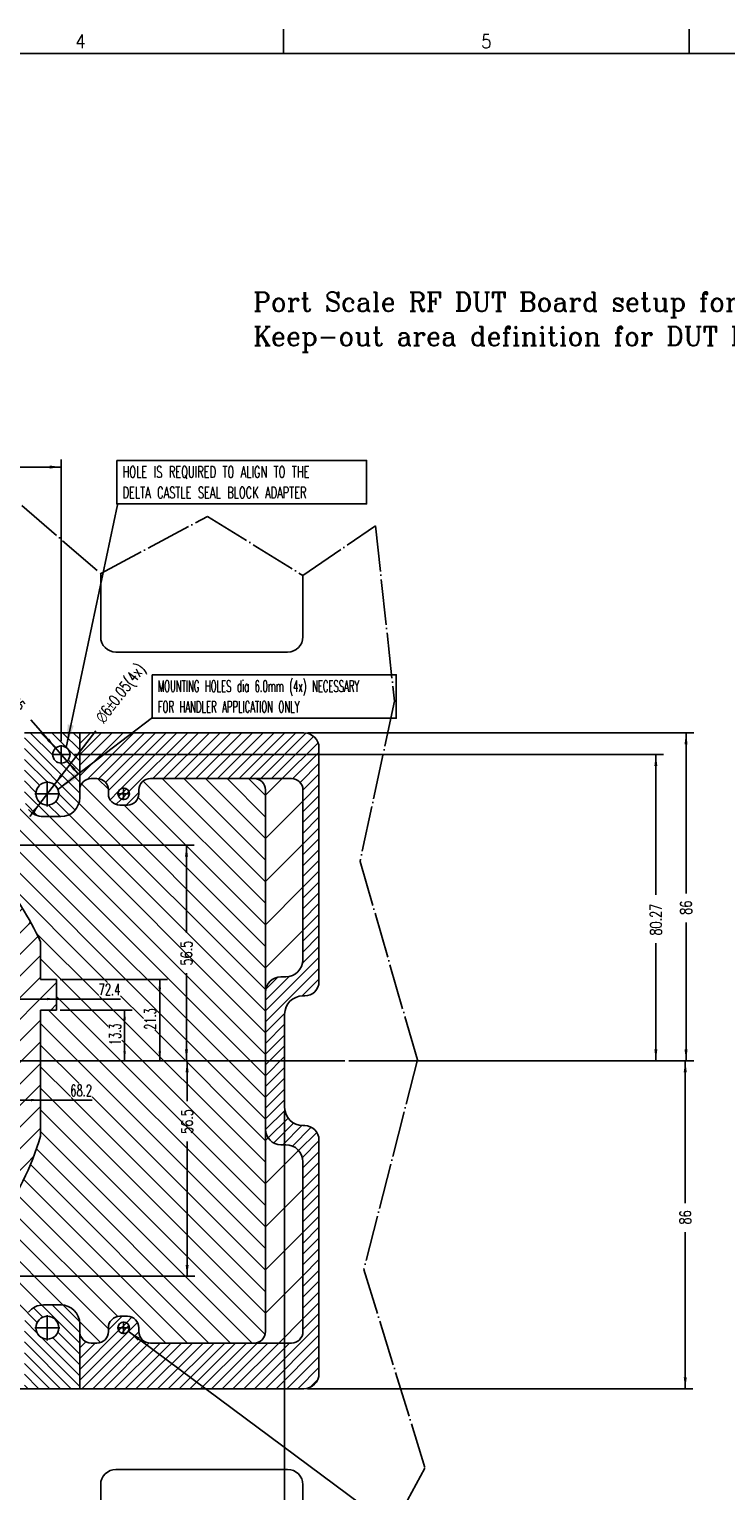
# Model space of a CAD drawing. Header units: inches. Extents: x 0 to 841, y 0 to 594.
# Tile 10 of 13: x 354 to 536, y 211 to 594. Entities that reach past the tile are written whole.
import ezdxf

# ---------------------------------------------------------------- set-up
doc = ezdxf.new("R2010")
doc.units = ezdxf.units.IN
doc.linetypes.add('DOT_CENTER', pattern=[14, 12, -1, 0, -1])
doc.linetypes.add('PHANTOM', pattern=[13, 10, -1, 0, -1, 0, -1])
doc.layers.add('1', color=7, linetype='Continuous')
doc.styles.add('CONVERTER_11', font='complex.shx', dxfattribs={"width": 0.973})
doc.styles.add('CONVERTER_12', font='txt.shx', dxfattribs={"width": 0.63})
doc.styles.add('CONVERTER_13', font='txt.shx', dxfattribs={"width": 0.54})
doc.styles.add('CONVERTER_15', font='txt.shx', dxfattribs={"width": 0.9})
doc.styles.add('CONVERTER_16', font='txt.shx', dxfattribs={"width": 0.72})
doc.dimstyles.new('ME10_DIM_12', dxfattribs={"dimtxt": 3, "dimasz": 2.5, "dimexe": 2, "dimexo": 1, "dimgap": 1, "dimtad": 1, "dimdsep": 46, "dimtxsty": 'CONVERTER_12', "dimsah": 1, "dimcen": 0.09, "dimclrd": 3, "dimclre": 3, "dimclrt": 3, "dimadec": 0, "dimazin": 0, "dimtfac": 1, "dimtdec": 4, "dimtix": 1, "dimtmove": 0, "dimatfit": 3, "dimfxl": 1, "dimtolj": 1, "dimtzin": 0, "dimarcsym": 0})
doc.dimstyles.new('ME10_DIM_13', dxfattribs={"dimtxt": 3, "dimasz": 2.5, "dimexe": 2, "dimexo": 1, "dimgap": 1, "dimtad": 1, "dimdsep": 46, "dimtxsty": 'CONVERTER_12', "dimsah": 1, "dimcen": 0.09, "dimclrd": 3, "dimclre": 3, "dimclrt": 3, "dimadec": 0, "dimazin": 0, "dimtfac": 1, "dimtdec": 4, "dimtix": 1, "dimtmove": 0, "dimatfit": 3, "dimfxl": 1, "dimtolj": 1, "dimtzin": 0, "dimarcsym": 0})
doc.dimstyles.new('ME10_DIM_26', dxfattribs={"dimtxt": 3, "dimasz": 2.5, "dimexe": 2, "dimexo": 1, "dimgap": 1, "dimtad": 1, "dimdsep": 46, "dimtxsty": 'CONVERTER_12', "dimsah": 1, "dimcen": 0.09, "dimclrd": 3, "dimclre": 3, "dimclrt": 3, "dimadec": 0, "dimazin": 0, "dimtfac": 1, "dimtdec": 4, "dimtix": 1, "dimtmove": 0, "dimatfit": 3, "dimfxl": 1, "dimtolj": 1, "dimtzin": 0, "dimarcsym": 0})
doc.dimstyles.new('ME10_DIM_27', dxfattribs={"dimtxt": 3, "dimasz": 2.5, "dimexe": 2, "dimexo": 1, "dimgap": 1, "dimtad": 1, "dimdsep": 46, "dimtxsty": 'CONVERTER_12', "dimsah": 1, "dimcen": 0.09, "dimclrd": 3, "dimclre": 3, "dimclrt": 3, "dimadec": 0, "dimazin": 0, "dimtfac": 1, "dimtdec": 4, "dimtix": 1, "dimtmove": 0, "dimatfit": 3, "dimfxl": 1, "dimtolj": 1, "dimtzin": 0, "dimarcsym": 0})
doc.dimstyles.new('ME10_DIM_32', dxfattribs={"dimtxt": 3, "dimasz": 3, "dimexe": 2, "dimexo": 0, "dimgap": 2, "dimtad": 0, "dimdsep": 46, "dimtxsty": 'CONVERTER_16', "dimsah": 1, "dimcen": 0.09, "dimclrd": 3, "dimclre": 3, "dimclrt": 3, "dimadec": 0, "dimazin": 0, "dimtfac": 1, "dimtdec": 4, "dimtix": 1, "dimtmove": 0, "dimatfit": 3, "dimfxl": 1, "dimtolj": 1, "dimtzin": 0, "dimarcsym": 0})
doc.dimstyles.new('ME10_DIM_33', dxfattribs={"dimtxt": 3, "dimasz": 3, "dimexe": 2, "dimexo": 0, "dimgap": 2, "dimtad": 0, "dimdsep": 46, "dimtxsty": 'CONVERTER_16', "dimsah": 1, "dimcen": 0.09, "dimclrd": 3, "dimclre": 3, "dimclrt": 3, "dimadec": 0, "dimazin": 0, "dimtfac": 1, "dimtdec": 4, "dimtix": 1, "dimtmove": 0, "dimatfit": 3, "dimfxl": 1, "dimtolj": 1, "dimtzin": 0, "dimarcsym": 0})
doc.dimstyles.new('ME10_DIM_54', dxfattribs={"dimtxt": 3, "dimasz": 3, "dimexe": 2, "dimexo": 1, "dimgap": 2, "dimtad": 0, "dimdsep": 46, "dimtxsty": 'CONVERTER_16', "dimsah": 1, "dimcen": 0.09, "dimclrd": 3, "dimclre": 3, "dimclrt": 3, "dimadec": 0, "dimazin": 0, "dimtfac": 1, "dimtdec": 4, "dimtix": 1, "dimtmove": 0, "dimatfit": 3, "dimfxl": 1, "dimtolj": 1, "dimtzin": 0, "dimarcsym": 0})
doc.dimstyles.new('ME10_DIM_71', dxfattribs={"dimtxt": 3, "dimasz": 3, "dimexe": 2, "dimexo": 1, "dimgap": 2, "dimtad": 0, "dimdsep": 46, "dimtxsty": 'CONVERTER_16', "dimsah": 1, "dimcen": 0.09, "dimclrd": 3, "dimclre": 3, "dimclrt": 3, "dimadec": 0, "dimazin": 0, "dimtfac": 1, "dimtdec": 4, "dimtix": 1, "dimtmove": 0, "dimatfit": 3, "dimfxl": 1, "dimtolj": 1, "dimtzin": 0, "dimarcsym": 0})
doc.dimstyles.new('ME10_DIM_73', dxfattribs={"dimtxt": 3, "dimasz": 3, "dimexe": 2, "dimexo": 1, "dimgap": 2, "dimtad": 0, "dimdsep": 46, "dimtxsty": 'CONVERTER_16', "dimsah": 1, "dimcen": 0.09, "dimclrd": 3, "dimclre": 3, "dimclrt": 3, "dimadec": 0, "dimazin": 0, "dimtfac": 1, "dimtdec": 4, "dimtix": 1, "dimtmove": 0, "dimatfit": 3, "dimfxl": 1, "dimtolj": 1, "dimtzin": 0, "dimarcsym": 0})
doc.dimstyles.new('ME10_DIM_74', dxfattribs={"dimtxt": 3, "dimasz": 3, "dimexe": 2, "dimexo": 1, "dimgap": 2, "dimtad": 0, "dimdsep": 46, "dimtxsty": 'CONVERTER_16', "dimsah": 1, "dimcen": 0.09, "dimclrd": 3, "dimclre": 3, "dimclrt": 3, "dimadec": 0, "dimazin": 0, "dimtfac": 1, "dimtdec": 4, "dimtix": 1, "dimtmove": 0, "dimatfit": 3, "dimfxl": 1, "dimtolj": 1, "dimtzin": 0, "dimarcsym": 0})
doc.dimstyles.new('ME10_DIM_75', dxfattribs={"dimtxt": 3, "dimasz": 3, "dimexe": 2, "dimexo": 1, "dimgap": 2, "dimtad": 0, "dimdsep": 46, "dimtxsty": 'CONVERTER_16', "dimsah": 1, "dimcen": 0.09, "dimclrd": 3, "dimclre": 3, "dimclrt": 3, "dimadec": 0, "dimazin": 0, "dimtfac": 1, "dimtdec": 4, "dimtix": 1, "dimtmove": 0, "dimatfit": 3, "dimfxl": 1, "dimtolj": 1, "dimtzin": 0, "dimarcsym": 0})
doc.dimstyles.get("Standard").update_dxf_attribs({"dimtxt": 0.18, "dimasz": 0.18, "dimexe": 0.18, "dimexo": 0.0625, "dimgap": 0.09, "dimtad": 0, "dimtih": 1, "dimtoh": 1, "dimdec": 4, "dimzin": 0, "dimdsep": 46, "dimtxsty": 'Standard', "dimcen": 0.09, "dimadec": 0, "dimazin": 0, "dimtfac": 1, "dimtdec": 4, "dimtofl": 0, "dimtmove": 0, "dimatfit": 3, "dimfxl": 1, "dimtolj": 1, "dimtzin": 0, "dimarcsym": 0})
pattern_1 = [(-45, (0, 0), (1.4142136, 1.4142136), [])]
pattern_2 = [(45, (0, 0), (-5.65685, 5.65685), [])]
pattern_3 = [(45, (0, 0), (-0.7071068, 0.7071068), [])]

# ---------------------------------------------------------------- blocks, each defined once
blk = doc.blocks.new('TOP__1', base_point=(288.61, 352.62))
at = {"color": 1, "linetype": 'Continuous'}
for p, q in [((372.6, 434.7), (372.6, 451.29)), ((425.6, 450.79), (425.6, 434.7)), ((421.6, 430.7), (376.6, 430.7)), ((376.6, 216.42), (421.6, 216.42)), ((372.6, 189.74), (372.6, 212.42)), ((425.6, 212.42), (425.6, 188.84))]:
    blk.add_line(p, q, dxfattribs=at)
for centre, start, end in [((376.6, 434.7), 180, 270), ((421.6, 434.7), 270, 0), ((376.6, 212.42), 90, 180), ((421.6, 212.42), 0, 90)]:
    blk.add_arc(centre, 4, start, end, dxfattribs=at)
blk = doc.blocks.new('TOP__2', base_point=(258.36, 338.06))
at = {"layer": '1', "color": 1}
for points in [[(376.83, 480.93), (376.83, 469.53), (442.31, 469.53), (442.31, 480.93)], [(386.08, 424.76), (386.08, 413.36), (450.05, 413.36), (450.05, 424.76)]]:
    blk.add_lwpolyline(points, close=True, dxfattribs=at)
at = {"layer": '1', "color": 1, "char_height": 3, "attachment_point": 7, "line_spacing_factor": 1.080432}
for s, insert, style in [('HOLE IS REQUIRED TO ALIGN TO THE \\PDELTA CASTLE SEAL BLOCK ADAPTER', (378.33, 471.03), 'CONVERTER_12'), ('MOUNTING HOLES dia 6.0mm (4x) NECESSARY\\PFOR HANDLER APPLICATION ONLY', (387.58, 414.86), 'CONVERTER_13')]:
    blk.add_mtext(s, dxfattribs=dict(at, insert=insert, style=style))
blk = doc.blocks.new('front1__3', base_point=(418.97, 352.62))
at = {"layer": '1', "color": 1, "linetype": 'DOT_CENTER'}
for p, q in [((351.94, 469.1), (372.6, 451.29)), ((372.6, 451.29), (400.6, 466.29)), ((400.6, 466.29), (425.6, 450.79)), ((425.6, 450.79), (444.6, 463.79)), ((444.6, 463.79), (449.6, 417.79)), ((449.6, 417.79), (440.6, 375.79)), ((440.6, 375.79), (455.6, 323.79)), ((455.6, 323.79), (441.6, 268.79)), ((441.6, 268.79), (457.6, 216.79)), ((457.6, 216.79), (438.6, 181.79))]:
    blk.add_line(p, q, dxfattribs=at)
for name, p in [('TOP__1', (288.61, 352.62)), ('TOP__2', (258.36, 338.06))]:
    blk.add_blockref(name, p)
blk = doc.blocks.new('2__4', base_point=(418.97, 323.69))
blk.add_blockref('front1__3', (418.97, 352.62))
at = {"layer": '1', "color": 1, "insert": (412.6, 509.37), "char_height": 5, "attachment_point": 7, "line_spacing_factor": 1.080432, "style": 'CONVERTER_11'}
blk.add_mtext('Port Scale RF DUT Board setup for Segmented Bridge Adpater for Delta/Multitest handler\\PKeep-out area definition for DUT Board design, no using of Purge Kit N2367A/N2467A', dxfattribs=at)
blk = doc.blocks.new('rf_stiffener_assy__5', base_point=(418.97, 323.69))
at = {"layer": '1'}
blk.add_blockref('2__4', (418.97, 323.69), dxfattribs=at)
blk = doc.blocks.new('*D12')
at = {"layer": '1', "color": 3, "linetype": 'Continuous'}
for p, q in [((362.01, 344.86), (390.08, 344.86)), ((388.08, 344.86), (388.08, 323.56)), ((435.61, 323.56), (386.08, 323.56))]:
    blk.add_line(p, q, dxfattribs=at)
at = {"layer": '1', "color": 3}
for points in [[(388.41, 342.36), (387.75, 342.36), (388.08, 344.86)], [(387.75, 326.06), (388.41, 326.06), (388.08, 323.56)]]:
    blk.add_solid(points, dxfattribs=at)
at = {"layer": '1', "color": 3, "insert": (387.08, 331.67), "char_height": 3, "attachment_point": 7, "rotation": 90, "line_spacing_factor": 0.60024, "style": 'CONVERTER_12'}
blk.add_mtext('21.3', dxfattribs=at)
blk = doc.blocks.new('*D13')
at = {"layer": '1', "color": 3, "linetype": 'Continuous'}
for p, q in [((362.01, 336.86), (380.87, 336.86)), ((378.87, 336.86), (378.87, 323.56)), ((435.61, 323.56), (376.87, 323.56))]:
    blk.add_line(p, q, dxfattribs=at)
at = {"layer": '1', "color": 3}
for points in [[(379.2, 334.36), (378.54, 334.36), (378.87, 336.86)], [(378.54, 326.06), (379.2, 326.06), (378.87, 323.56)]]:
    blk.add_solid(points, dxfattribs=at)
at = {"layer": '1', "color": 3, "insert": (377.87, 327.67), "char_height": 3, "attachment_point": 7, "rotation": 90, "line_spacing_factor": 0.60024, "style": 'CONVERTER_12'}
blk.add_mtext('13.3', dxfattribs=at)
blk = doc.blocks.new('*D26')
at = {"layer": '1', "color": 3, "linetype": 'Continuous'}
for p, q in [((288.61, 322.56), (288.61, 311.26)), ((356.81, 304.82), (356.81, 315.26)), ((288.61, 313.26), (356.81, 313.26)), ((356.81, 313.26), (370.37, 313.26))]:
    blk.add_line(p, q, dxfattribs=at)
at = {"layer": '1', "color": 3}
for points in [[(291.11, 313.59), (291.11, 312.93), (288.61, 313.26)], [(354.31, 312.93), (354.31, 313.59), (356.81, 313.26)]]:
    blk.add_solid(points, dxfattribs=at)
at = {"layer": '1', "color": 3, "insert": (364.65, 314.26), "char_height": 3, "attachment_point": 7, "rotation": 0.0001, "line_spacing_factor": 0.60024, "style": 'CONVERTER_12'}
blk.add_mtext('68.2', dxfattribs=at)
blk = doc.blocks.new('*D27')
at = {"layer": '1', "color": 3, "linetype": 'Continuous'}
for p, q in [((288.61, 324.56), (288.61, 341.75)), ((361.01, 337.86), (361.01, 341.75)), ((288.61, 339.75), (361.01, 339.75)), ((361.01, 339.75), (377.8, 339.75))]:
    blk.add_line(p, q, dxfattribs=at)
at = {"layer": '1', "color": 3}
for points in [[(291.11, 340.07), (291.11, 339.42), (288.61, 339.75)], [(358.51, 339.42), (358.51, 340.07), (361.01, 339.75)]]:
    blk.add_solid(points, dxfattribs=at)
at = {"layer": '1', "color": 3, "insert": (372.08, 340.75), "char_height": 3, "attachment_point": 7, "rotation": 0.0001, "line_spacing_factor": 0.60024, "style": 'CONVERTER_12'}
blk.add_mtext('72.4', dxfattribs=at)
blk = doc.blocks.new('*D32')
at = {"layer": '1', "color": 3, "linetype": 'Continuous'}
for p, q in [((288.61, 323.56), (397.26, 323.56)), ((395.26, 312.95), (395.26, 323.56)), ((395.26, 267.06), (395.26, 302.41)), ((337.51, 267.06), (397.26, 267.06))]:
    blk.add_line(p, q, dxfattribs=at)
at = {"layer": '1', "color": 3}
for points in [[(395.65, 320.56), (394.86, 320.56), (395.26, 323.56)], [(394.86, 270.06), (395.65, 270.06), (395.26, 267.06)]]:
    blk.add_solid(points, dxfattribs=at)
at = {"layer": '1', "color": 3, "insert": (396.76, 304.41), "char_height": 3, "attachment_point": 7, "rotation": 90, "line_spacing_factor": 0.60024, "style": 'CONVERTER_16'}
blk.add_mtext('56.5', dxfattribs=at)
blk = doc.blocks.new('*D33')
at = {"layer": '1', "color": 3, "linetype": 'Continuous'}
for p, q in [((337.51, 380.06), (397.08, 380.06)), ((395.08, 380.06), (395.08, 357.08)), ((395.08, 346.54), (395.08, 323.56)), ((288.61, 323.56), (397.08, 323.56))]:
    blk.add_line(p, q, dxfattribs=at)
at = {"layer": '1', "color": 3}
for points in [[(395.48, 377.06), (394.69, 377.06), (395.08, 380.06)], [(394.69, 326.56), (395.48, 326.56), (395.08, 323.56)]]:
    blk.add_solid(points, dxfattribs=at)
at = {"layer": '1', "color": 3, "insert": (396.58, 348.54), "char_height": 3, "attachment_point": 7, "rotation": 90, "line_spacing_factor": 0.60024, "style": 'CONVERTER_16'}
blk.add_mtext('56.5', dxfattribs=at)
blk = doc.blocks.new('*D54')
at = {"layer": '1', "color": 3, "linetype": 'Continuous'}
for p, q in [((420.81, 310.31), (420.81, 89.19)), ((288.61, 224.56), (288.61, 89.19)), ((348.6, 91.19), (288.61, 91.19)), ((420.81, 91.19), (360.58, 91.19))]:
    blk.add_line(p, q, dxfattribs=at)
at = {"layer": '1', "color": 3}
for points in [[(291.61, 91.58), (291.61, 90.79), (288.61, 91.19)], [(417.81, 90.79), (417.81, 91.58), (420.81, 91.19)]]:
    blk.add_solid(points, dxfattribs=at)
at = {"layer": '1', "color": 3, "insert": (350.6, 89.69), "char_height": 3, "attachment_point": 7, "rotation": 0.0001, "line_spacing_factor": 0.60024, "style": 'CONVERTER_16'}
blk.add_mtext('132.2', dxfattribs=at)
blk = doc.blocks.new('*D71')
at = {"layer": '1', "color": 3, "linetype": 'Continuous'}
for p, q in [((365.75, 403.83), (520.11, 403.83)), ((518.11, 403.83), (518.11, 367.09)), ((518.11, 354.39), (518.11, 323.56)), ((437.61, 323.56), (520.11, 323.56))]:
    blk.add_line(p, q, dxfattribs=at)
at = {"layer": '1', "color": 3}
for points in [[(518.5, 400.83), (517.71, 400.83), (518.11, 403.83)], [(517.71, 326.56), (518.5, 326.56), (518.11, 323.56)]]:
    blk.add_solid(points, dxfattribs=at)
at = {"layer": '1', "color": 3, "insert": (519.61, 356.39), "char_height": 3, "attachment_point": 7, "rotation": 90, "line_spacing_factor": 0.60024, "style": 'CONVERTER_16'}
blk.add_mtext('80.27', dxfattribs=at)
blk = doc.blocks.new('*D73')
at = {"layer": '1', "color": 3, "linetype": 'Continuous'}
for p, q in [((288.61, 418.56), (288.61, 481.22)), ((288.61, 479.22), (318.06, 479.22)), ((330.76, 479.22), (362.27, 479.22)), ((362.27, 407.31), (362.27, 481.22))]:
    blk.add_line(p, q, dxfattribs=at)
at = {"layer": '1', "color": 3}
for points in [[(291.61, 479.61), (291.61, 478.82), (288.61, 479.22)], [(359.27, 478.82), (359.27, 479.61), (362.27, 479.22)]]:
    blk.add_solid(points, dxfattribs=at)
at = {"layer": '1', "color": 3, "insert": (320.06, 477.72), "char_height": 3, "attachment_point": 7, "rotation": 0.0001, "line_spacing_factor": 0.60024, "style": 'CONVERTER_16'}
blk.add_mtext('73.66', dxfattribs=at)
blk = doc.blocks.new('*D74')
at = {"layer": '1', "color": 3, "linetype": 'Continuous'}
for p, q in [((426.81, 409.56), (528.02, 409.56)), ((526.02, 409.56), (526.02, 367.44)), ((526.02, 359.84), (526.02, 323.56)), ((437.61, 323.56), (528.02, 323.56))]:
    blk.add_line(p, q, dxfattribs=at)
at = {"layer": '1', "color": 3}
for points in [[(526.41, 406.56), (525.62, 406.56), (526.02, 409.56)], [(525.62, 326.56), (526.41, 326.56), (526.02, 323.56)]]:
    blk.add_solid(points, dxfattribs=at)
at = {"layer": '1', "color": 3, "insert": (527.52, 361.84), "char_height": 3, "attachment_point": 7, "rotation": 90, "line_spacing_factor": 0.60024, "style": 'CONVERTER_16'}
blk.add_mtext('86', dxfattribs=at)
blk = doc.blocks.new('*D75')
at = {"layer": '1', "color": 3, "linetype": 'Continuous'}
for p, q in [((437.61, 323.56), (527.81, 323.56)), ((525.81, 286.25), (525.81, 323.56)), ((525.81, 237.56), (525.81, 278.65)), ((426.81, 237.56), (527.81, 237.56))]:
    blk.add_line(p, q, dxfattribs=at)
at = {"layer": '1', "color": 3}
for points in [[(526.2, 320.56), (525.41, 320.56), (525.81, 323.56)], [(525.41, 240.56), (526.2, 240.56), (525.81, 237.56)]]:
    blk.add_solid(points, dxfattribs=at)
at = {"layer": '1', "color": 3, "insert": (527.31, 280.65), "char_height": 3, "attachment_point": 7, "rotation": 90, "line_spacing_factor": 0.60024, "style": 'CONVERTER_16'}
blk.add_mtext('86', dxfattribs=at)
blk = doc.blocks.new('*D108')
at = {"layer": '1', "color": 3, "linetype": 'Continuous'}
blk.add_line((354.04, 387.62), (371.3, 410.06), dxfattribs=at)
at = {"layer": '1', "color": 3}
for points in [[(361.96, 398.56), (362.58, 398.08), (360.44, 395.94)], [(355.27, 388.57), (354.64, 389.05), (356.78, 391.18)]]:
    blk.add_solid(points, dxfattribs=at)
at = {"layer": '1', "color": 3, "insert": (374.15, 411.3), "char_height": 3, "attachment_point": 7, "rotation": 52.4331, "line_spacing_factor": 0.60024, "style": 'CONVERTER_16'}
blk.add_mtext('\\C3;{\\Fgdt;n}\\C3;\\C3;6\\C3;\\H3;{\\Fgdt;`}0.05\\C3;(4x)', dxfattribs=at)
blk = doc.blocks.new('*D109')
at = {"layer": '1', "color": 3, "linetype": 'Continuous'}
blk.add_line((366.74, 398.77), (354.26, 412.92), dxfattribs=at)
at = {"layer": '1', "color": 3}
for points in [[(358.5, 407.51), (359.1, 408.03), (360.78, 405.52)], [(366.04, 400.16), (365.45, 399.64), (363.76, 402.15)]]:
    blk.add_solid(points, dxfattribs=at)
at = {"layer": '1', "color": 3, "insert": (340.86, 425.85), "char_height": 3, "attachment_point": 7, "rotation": 311.408, "line_spacing_factor": 0.60024, "style": 'CONVERTER_16'}
blk.add_mtext('\\C3;{\\Fgdt;n}\\C3;\\C3;4.5\\C3;\\H3;{\\Fgdt;`}0.05', dxfattribs=at)
blk = doc.blocks.new('Drawing_Grid_Zones__7', base_point=(6.35, 6.35))
at = {"layer": '1', "color": 4, "linetype": 'Continuous'}
for p, q in [((420.5, 594), (420.5, 587.65)), ((526.8625, 594), (526.8625, 587.65))]:
    blk.add_line(p, q, dxfattribs=at)
at = {"layer": '1', "color": 4, "char_height": 3.5, "attachment_point": 5, "line_spacing_factor": 1.080432, "style": 'CONVERTER_15'}
for s, insert in [('4', (367.31875, 590.825)), ('5', (473.68125, 590.825))]:
    blk.add_mtext(s, dxfattribs=dict(at, insert=insert))
blk = doc.blocks.new('A1_Size_Verigy_Frame__9', base_point=(6.35, 6.35))
at = {"layer": '1', "color": 7, "linetype": 'Continuous'}
blk.add_line((831.65, 587.65), (9.35, 587.65), dxfattribs=at)
at = {"layer": '1'}
blk.add_blockref('Drawing_Grid_Zones__7', (6.35, 6.35), dxfattribs=at)
blk = doc.blocks.new('TOP__6', base_point=(413.719, 302.867))
at = {"layer": '1', "linetype": 'Continuous'}
h = blk.add_hatch(dxfattribs=at)
h.set_pattern_fill('_USER', color=1, scale=2, angle=-45, pattern_type=0)
h.set_pattern_definition(pattern_1)
edge = h.paths.add_edge_path()
edge.add_line((367.112, 394.562), (367.112, 392.562))
edge.add_arc((362.112, 392.562), 5, 270, 360, ccw=False)
edge.add_line((362.112, 387.562), (357.612, 387.562))
edge.add_arc((357.612, 392.562), 5, 218.68219, 270, ccw=False)
edge.add_arc((357.612, 392.562), 5, 180, 218.68219, ccw=False)
edge.add_line((352.612, 392.562), (352.612, 394.562))
edge.add_line((352.612, 394.562), (352.612, 409.562))
edge.add_line((352.612, 409.562), (367.112, 409.562))
edge.add_line((367.112, 409.562), (367.112, 394.562))
edge = h.paths.add_edge_path(flags=16)
edge.add_arc((362.272, 403.834), 2.25, 0, 360)
edge = h.paths.add_edge_path(flags=16)
edge.add_arc((358.612, 393.562), 3, 0, 360)
h = blk.add_hatch(dxfattribs=at)
h.set_pattern_fill('_USER', color=1, scale=2, angle=45, pattern_type=0)
h.set_pattern_definition([(45, (0, 0), (-1.4142136, 1.4142136), [])])
edge = h.paths.add_edge_path()
edge.add_line((429.812, 405.562), (429.812, 344.312))
edge.add_arc((426.062, 344.312), 3.75, -90, 0, ccw=False)
edge.add_line((426.062, 340.562), (425.562, 340.562))
edge.add_arc((425.562, 335.812), 4.75, 90, 180)
edge.add_line((420.812, 335.812), (420.812, 323.562))
edge.add_line((420.812, 323.562), (420.812, 311.312))
edge.add_arc((425.562, 311.312), 4.75, 180, 270)
edge.add_line((425.562, 306.562), (426.062, 306.562))
edge.add_arc((426.062, 302.812), 3.75, 0, 90, ccw=False)
edge.add_line((429.812, 302.812), (429.812, 241.562))
edge.add_arc((425.812, 241.562), 4, 270, 360, ccw=False)
edge.add_line((425.812, 237.562), (367.112, 237.562))
edge.add_line((367.112, 237.562), (367.112, 252.562))
edge.add_arc((370.112, 252.562), 3, 180, 270)
edge.add_line((370.112, 249.562), (371.612, 249.562))
edge.add_arc((371.612, 252.562), 3, 270, 360)
edge.add_line((374.612, 252.562), (374.612, 253.562))
edge.add_arc((377.612, 253.562), 3, 90, 180, ccw=False)
edge.add_line((377.612, 256.562), (379.612, 256.562))
edge.add_arc((379.612, 253.562), 3, 0, 90, ccw=False)
edge.add_line((382.612, 253.562), (382.612, 252.562))
edge.add_arc((385.612, 252.562), 3, 180, 270)
edge.add_line((385.612, 249.562), (412.812, 249.562))
edge.add_line((412.812, 249.562), (422.602, 249.562))
edge.add_arc((422.602, 252.562), 3, 270, 360)
edge.add_line((425.602, 252.562), (425.602, 297.062))
edge.add_arc((421.102, 297.062), 4.5, 0, 90)
edge.add_line((421.102, 301.562), (419.812, 301.562))
edge.add_arc((419.812, 305.562), 4, 180, 270, ccw=False)
edge.add_line((415.812, 305.562), (415.812, 323.562))
edge.add_line((415.812, 323.562), (415.812, 341.562))
edge.add_arc((419.812, 341.562), 4, 90, 180, ccw=False)
edge.add_line((419.812, 345.562), (421.102, 345.562))
edge.add_arc((421.102, 350.062), 4.5, 270, 360)
edge.add_line((425.602, 350.062), (425.602, 394.562))
edge.add_arc((422.602, 394.562), 3, 0, 90)
edge.add_line((422.602, 397.562), (412.812, 397.562))
edge.add_line((412.812, 397.562), (385.612, 397.562))
edge.add_arc((385.612, 394.562), 3, 90, 180)
edge.add_line((382.612, 394.562), (382.612, 393.562))
edge.add_arc((379.612, 393.562), 3, 270, 360, ccw=False)
edge.add_line((379.612, 390.562), (377.612, 390.562))
edge.add_arc((377.612, 393.562), 3, 180, 270, ccw=False)
edge.add_line((374.612, 393.562), (374.612, 394.562))
edge.add_arc((371.612, 394.562), 3, 0, 90)
edge.add_line((371.612, 397.562), (370.112, 397.562))
edge.add_arc((370.112, 394.562), 3, 90, 180)
edge.add_line((367.112, 394.562), (367.112, 409.562))
edge.add_line((367.112, 409.562), (425.812, 409.562))
edge.add_arc((425.812, 405.562), 4, 0, 90, ccw=False)
edge = h.paths.add_edge_path(flags=16)
edge.add_arc((378.612, 393.562), 1.5, 0, 360)
edge = h.paths.add_edge_path(flags=16)
edge.add_arc((378.612, 253.562), 1.5, 0, 360)
h = blk.add_hatch(dxfattribs=at)
h.set_pattern_fill('_USER', color=1, scale=4, angle=315, pattern_type=0)
h.set_pattern_definition([(315, (0, 0), (2.828427, 2.828427), [])])
edge = h.paths.add_edge_path()
edge.add_arc((362.112, 392.562), 5, 270, 360)
edge.add_line((367.112, 392.562), (367.112, 394.562))
edge.add_arc((370.112, 394.562), 3, 90, 180, ccw=False)
edge.add_line((370.112, 397.562), (371.612, 397.562))
edge.add_arc((371.612, 394.562), 3, 0, 90, ccw=False)
edge.add_line((374.612, 394.562), (374.612, 393.562))
edge.add_arc((377.612, 393.562), 3, 180, 270)
edge.add_line((377.612, 390.562), (379.612, 390.562))
edge.add_arc((379.612, 393.562), 3, 270, 360)
edge.add_line((382.612, 393.562), (382.612, 394.562))
edge.add_arc((385.612, 394.562), 3, 90, 180, ccw=False)
edge.add_line((385.612, 397.562), (412.812, 397.562))
edge.add_arc((412.812, 394.562), 3, 0, 90, ccw=False)
edge.add_line((415.812, 394.562), (415.812, 341.562))
edge.add_line((415.812, 341.562), (415.812, 323.562))
edge.add_line((415.812, 323.562), (415.812, 305.562))
edge.add_line((415.812, 305.562), (415.812, 252.562))
edge.add_arc((412.812, 252.562), 3, 270, 360, ccw=False)
edge.add_line((412.812, 249.562), (385.612, 249.562))
edge.add_arc((385.612, 252.562), 3, 180, 270, ccw=False)
edge.add_line((382.612, 252.562), (382.612, 253.562))
edge.add_arc((379.612, 253.562), 3, 0, 90)
edge.add_line((379.612, 256.562), (377.612, 256.562))
edge.add_arc((377.612, 253.562), 3, 90, 180)
edge.add_line((374.612, 253.562), (374.612, 252.562))
edge.add_arc((371.612, 252.562), 3, 270, 360, ccw=False)
edge.add_line((371.612, 249.562), (370.112, 249.562))
edge.add_arc((370.112, 252.562), 3, 180, 270, ccw=False)
edge.add_line((367.112, 252.562), (367.112, 254.562))
edge.add_arc((362.112, 254.562), 5, 0, 90)
edge.add_line((362.112, 259.562), (357.612, 259.562))
edge.add_arc((357.612, 254.562), 5, 90, 141.31781)
edge.add_arc((351.367, 259.562), 3, 270, 321.31781, ccw=False)
edge.add_line((351.367, 256.562), (347.791, 256.562))
edge.add_line((347.791, 256.562), (347.612, 256.562))
edge.add_arc((347.612, 253.562), 3, 90, 123.10223)
edge.add_arc((347.612, 253.562), 3, 123.10223, 180)
edge.add_line((344.612, 253.562), (344.612, 252.562))
edge.add_arc((341.612, 252.562), 3, 270, 360, ccw=False)
edge.add_line((341.612, 249.562), (337.512, 249.562))
edge.add_line((337.512, 249.562), (337.512, 254.062))
edge.add_line((337.512, 254.062), (337.512, 258.062))
edge.add_line((337.512, 258.062), (345.612, 258.062))
edge.add_line((345.612, 258.062), (345.612, 258.562))
edge.add_line((345.612, 258.562), (349.812, 258.562))
edge.add_line((349.812, 258.562), (349.812, 266.562))
edge.add_line((349.812, 266.562), (345.612, 266.562))
edge.add_line((345.612, 266.562), (345.612, 281.23))
edge.add_arc((288.612, 323.562), 71, 323.39994, 343.85548)
edge.add_line((356.812, 303.82), (356.812, 336.862))
edge.add_line((356.812, 336.862), (361.012, 336.862))
edge.add_line((361.012, 336.862), (361.012, 344.862))
edge.add_line((361.012, 344.862), (356.812, 344.862))
edge.add_line((356.812, 344.862), (356.812, 354.767))
edge.add_arc((288.612, 323.562), 75, 24.58661, 40.5358)
edge.add_line((345.612, 372.307), (345.612, 380.562))
edge.add_line((345.612, 380.562), (349.812, 380.562))
edge.add_line((349.812, 380.562), (349.812, 388.562))
edge.add_line((349.812, 388.562), (345.612, 388.562))
edge.add_line((345.612, 388.562), (345.612, 389.062))
edge.add_line((345.612, 389.062), (337.512, 389.062))
edge.add_line((337.512, 389.062), (337.512, 393.062))
edge.add_line((337.512, 393.062), (337.512, 397.562))
edge.add_line((337.512, 397.562), (341.612, 397.562))
edge.add_arc((341.612, 394.562), 3, 0, 90, ccw=False)
edge.add_line((344.612, 394.562), (344.612, 393.562))
edge.add_arc((347.612, 393.562), 3, 180, 236.89777)
edge.add_arc((347.612, 393.562), 3, 236.89777, 270)
edge.add_line((347.612, 390.562), (347.791, 390.562))
edge.add_line((347.791, 390.562), (351.367, 390.562))
edge.add_arc((351.367, 387.562), 3, 38.68219, 90, ccw=False)
edge.add_arc((357.612, 392.562), 5, 218.68219, 270)
edge.add_line((357.612, 387.562), (362.112, 387.562))
h.paths.add_polyline_path([(387.384, 331.666), (387.384, 336.759), (383.784, 336.759), (383.784, 331.666)], flags=16)
h.paths.add_polyline_path([(378.174, 327.666), (378.174, 332.759), (374.574, 332.759), (374.574, 327.666)], flags=16)
h.paths.add_polyline_path([(364.648, 313.963), (370.371, 313.963), (370.371, 317.563), (364.648, 317.563)], flags=16)
h.paths.add_polyline_path([(372.076, 340.446), (377.799, 340.446), (377.799, 344.046), (372.076, 344.046)], flags=16)
h = blk.add_hatch(dxfattribs=at)
h.set_pattern_fill('_USER', color=1, angle=45, pattern_type=0)
h.set_pattern_definition(pattern_3)
edge = h.paths.add_edge_path()
edge.add_arc((378.612, 393.562), 1.5, 0, 360)
h = blk.add_hatch(dxfattribs=at)
h.set_pattern_fill('_USER', color=1, scale=8, angle=45, pattern_type=0)
h.set_pattern_definition(pattern_2)
edge = h.paths.add_edge_path()
edge.add_line((425.602, 394.562), (425.602, 350.062))
edge.add_arc((421.102, 350.062), 4.5, 270, 360, ccw=False)
edge.add_line((421.102, 345.562), (419.812, 345.562))
edge.add_arc((419.812, 341.562), 4, 90, 180)
edge.add_line((415.812, 341.562), (415.812, 394.562))
edge.add_arc((412.812, 394.562), 3, 0, 90)
edge.add_line((412.812, 397.562), (422.602, 397.562))
edge.add_arc((422.602, 394.562), 3, 0, 90, ccw=False)
h = blk.add_hatch(dxfattribs=at)
h.set_pattern_fill('_USER', color=1, scale=4, angle=45, pattern_type=0)
h.set_pattern_definition([(45, (0, 0), (-2.828427, 2.828427), [])])
edge = h.paths.add_edge_path()
edge.add_line((329.712, 389.062), (329.712, 380.062))
edge.add_line((329.712, 380.062), (337.512, 380.062))
edge.add_line((337.512, 380.062), (337.512, 389.062))
edge.add_line((337.512, 389.062), (345.612, 389.062))
edge.add_line((345.612, 389.062), (345.612, 388.562))
edge.add_line((345.612, 388.562), (349.812, 388.562))
edge.add_line((349.812, 388.562), (349.812, 380.562))
edge.add_line((349.812, 380.562), (345.612, 380.562))
edge.add_line((345.612, 380.562), (345.612, 372.307))
edge.add_arc((288.612, 323.562), 75, 24.58661, 40.5358, ccw=False)
edge.add_line((356.812, 354.767), (356.812, 344.862))
edge.add_line((356.812, 344.862), (361.012, 344.862))
edge.add_line((361.012, 344.862), (361.012, 336.862))
edge.add_line((361.012, 336.862), (356.812, 336.862))
edge.add_line((356.812, 336.862), (356.812, 303.82))
edge.add_arc((288.612, 323.562), 71, 323.39994, 343.85548, ccw=False)
edge.add_line((345.612, 281.23), (345.612, 266.562))
edge.add_line((345.612, 266.562), (349.812, 266.562))
edge.add_line((349.812, 266.562), (349.812, 258.562))
edge.add_line((349.812, 258.562), (345.612, 258.562))
edge.add_line((345.612, 258.562), (345.612, 258.062))
edge.add_line((345.612, 258.062), (337.512, 258.062))
edge.add_line((337.512, 258.062), (337.512, 267.062))
edge.add_line((337.512, 267.062), (329.712, 267.062))
edge.add_line((329.712, 267.062), (329.712, 258.062))
edge.add_line((329.712, 258.062), (247.512, 258.062))
edge.add_line((247.512, 258.062), (247.512, 267.062))
edge.add_line((247.512, 267.062), (239.712, 267.062))
edge.add_line((239.712, 267.062), (239.712, 258.062))
edge.add_line((239.712, 258.062), (231.612, 258.062))
edge.add_line((231.612, 258.062), (231.612, 258.562))
edge.add_line((231.612, 258.562), (227.412, 258.562))
edge.add_line((227.412, 258.562), (227.412, 266.562))
edge.add_line((227.412, 266.562), (231.612, 266.562))
edge.add_line((231.612, 266.562), (231.612, 281.23))
edge.add_arc((288.612, 323.562), 71, 196.14452, 216.60006, ccw=False)
edge.add_line((220.412, 303.82), (220.412, 344.862))
edge.add_line((220.412, 344.862), (216.212, 344.862))
edge.add_line((216.212, 344.862), (216.212, 352.862))
edge.add_line((216.212, 352.862), (220.412, 352.862))
edge.add_line((220.412, 352.862), (220.412, 354.767))
edge.add_arc((288.612, 323.562), 75, 139.4642, 155.41339, ccw=False)
edge.add_line((231.612, 372.307), (231.612, 380.562))
edge.add_line((231.612, 380.562), (227.412, 380.562))
edge.add_line((227.412, 380.562), (227.412, 388.562))
edge.add_line((227.412, 388.562), (231.612, 388.562))
edge.add_line((231.612, 388.562), (231.612, 389.062))
edge.add_line((231.612, 389.062), (239.712, 389.062))
edge.add_line((239.712, 389.062), (239.712, 380.062))
edge.add_line((239.712, 380.062), (247.512, 380.062))
edge.add_line((247.512, 380.062), (247.512, 389.062))
edge.add_line((247.512, 389.062), (329.712, 389.062))
h.paths.add_polyline_path([(255.466, 345.386), (260.558, 345.386), (260.558, 348.986), (255.466, 348.986)], flags=16)
h.paths.add_polyline_path([(264.794, 296.441), (273.112, 306.292), (270.361, 308.614), (262.043, 298.764)], flags=16)
h.paths.add_polyline_path([(338.785, 347.133), (343.878, 347.133), (343.878, 350.733), (338.785, 350.733)], flags=16)
h.paths.add_polyline_path([(238.911, 353.765), (242.061, 353.765), (242.061, 357.365), (238.911, 357.365)], flags=16)
h.paths.add_polyline_path([(334.59, 353.608), (337.74, 353.608), (337.74, 357.208), (334.59, 357.208)], flags=16)
h.paths.add_polyline_path([(261.822, 382.771), (263.476, 378.457), (266.837, 379.746), (265.183, 384.06)], flags=16)
h.paths.add_polyline_path([(251.1, 380.366), (253.636, 384.228), (250.627, 386.204), (248.091, 382.342)], flags=16)
h.paths.add_polyline_path([(234.964, 388.463), (235.845, 383.928), (239.379, 384.614), (238.498, 389.15)], flags=16)
h.paths.add_polyline_path([(227.595, 382.67), (230.555, 379.122), (233.319, 381.429), (230.359, 384.976)], flags=16)
h.paths.add_polyline_path([(256.328, 271.361), (261.428, 271.361), (261.428, 274.961), (256.328, 274.961)], flags=16)
h.paths.add_polyline_path([(313.971, 271.219), (319.071, 271.219), (319.071, 274.819), (313.971, 274.819)], flags=16)
h.paths.add_polyline_path([(249.73, 276.606), (256.27, 276.606), (256.27, 280.206), (249.73, 280.206)], flags=16)
h.paths.add_polyline_path([(319.836, 276.606), (326.376, 276.606), (326.376, 280.206), (319.836, 280.206)], flags=16)
h.paths.add_polyline_path([(328.735, 370.34), (328.735, 376.88), (325.135, 376.88), (325.135, 370.34)], flags=16)
h.paths.add_polyline_path([(328.616, 264.852), (328.616, 271.392), (325.016, 271.392), (325.016, 264.852)], flags=16)
h = blk.add_hatch(dxfattribs=at)
h.set_pattern_fill('_USER', color=1, scale=8, angle=45, pattern_type=0)
h.set_pattern_definition(pattern_2)
edge = h.paths.add_edge_path()
edge.add_line((425.602, 297.062), (425.602, 252.562))
edge.add_arc((422.602, 252.562), 3, 270, 360, ccw=False)
edge.add_line((422.602, 249.562), (412.812, 249.562))
edge.add_arc((412.812, 252.562), 3, 270, 360)
edge.add_line((415.812, 252.562), (415.812, 305.562))
edge.add_arc((419.812, 305.562), 4, 180, 270)
edge.add_line((419.812, 301.562), (421.102, 301.562))
edge.add_arc((421.102, 297.062), 4.5, 0, 90, ccw=False)
h = blk.add_hatch(dxfattribs=at)
h.set_pattern_fill('_USER', color=1, scale=2, angle=-45, pattern_type=0)
h.set_pattern_definition(pattern_1)
edge = h.paths.add_edge_path()
edge.add_arc((362.112, 254.562), 5, 0, 90)
edge.add_line((362.112, 259.562), (357.612, 259.562))
edge.add_arc((357.612, 254.562), 5, 90, 141.31781)
edge.add_arc((357.612, 254.562), 5, 141.31781, 180)
edge.add_line((352.612, 254.562), (352.612, 252.562))
edge.add_line((352.612, 252.562), (352.612, 237.562))
edge.add_line((352.612, 237.562), (367.112, 237.562))
edge.add_line((367.112, 237.562), (367.112, 252.562))
edge.add_line((367.112, 252.562), (367.112, 254.562))
edge = h.paths.add_edge_path(flags=16)
edge.add_arc((358.612, 253.562), 3, 0, 360)
h = blk.add_hatch(dxfattribs=at)
h.set_pattern_fill('_USER', color=1, angle=45, pattern_type=0)
h.set_pattern_definition(pattern_3)
edge = h.paths.add_edge_path()
edge.add_arc((378.612, 253.562), 1.5, 0, 360)
at = {"color": 7, "linetype": 'Continuous'}
for p, q in [((352.612, 409.562), (367.112, 409.562)), ((367.112, 409.562), (367.112, 394.562)), ((367.112, 394.562), (367.112, 409.562)), ((429.812, 344.312), (429.812, 405.562)), ((371.612, 397.562), (370.112, 397.562)), ((412.812, 397.562), (385.612, 397.562)), ((422.602, 397.562), (412.812, 397.562)), ((412.812, 397.562), (422.602, 397.562)), ((367.112, 392.562), (367.112, 394.562)), ((374.612, 393.562), (374.612, 394.562)), ((382.612, 394.562), (382.612, 393.562)), ((415.812, 394.562), (415.812, 341.562)), ((425.602, 350.062), (425.602, 394.562)), ((425.602, 394.562), (425.602, 350.062)), ((362.112, 387.562), (357.612, 387.562)), ((379.612, 390.562), (377.612, 390.562)), ((421.102, 345.562), (419.812, 345.562)), ((419.812, 345.562), (421.102, 345.562)), ((415.812, 341.562), (415.812, 323.562)), ((426.062, 340.562), (425.562, 340.562)), ((420.812, 335.812), (420.812, 323.562)), ((415.812, 323.562), (415.812, 305.562)), ((420.812, 323.562), (420.812, 311.312)), ((425.562, 306.562), (426.062, 306.562)), ((415.812, 305.562), (415.812, 252.562)), ((429.812, 241.562), (429.812, 302.812)), ((419.812, 301.562), (421.102, 301.562)), ((421.102, 301.562), (419.812, 301.562)), ((425.602, 252.562), (425.602, 297.062)), ((425.602, 297.062), (425.602, 252.562)), ((357.612, 259.562), (362.112, 259.562)), ((374.612, 253.562), (374.612, 252.562)), ((379.612, 256.562), (377.612, 256.562)), ((382.612, 252.562), (382.612, 253.562)), ((367.112, 252.562), (367.112, 237.562)), ((370.112, 249.562), (371.612, 249.562)), ((385.612, 249.562), (412.812, 249.562)), ((422.602, 249.562), (412.812, 249.562)), ((412.812, 249.562), (422.602, 249.562)), ((367.112, 237.562), (210.112, 237.562)), ((367.112, 237.562), (352.612, 237.562))]:
    blk.add_line(p, q, dxfattribs=at)
for centre, radius in [((362.272, 403.834), 2.25), ((358.612, 393.562), 3), ((378.612, 393.562), 1.5), ((358.612, 253.562), 3), ((378.612, 253.562), 1.5)]:
    blk.add_circle(centre, radius, dxfattribs=at)
for centre, radius, start, end in [((370.112, 394.562), 3, 90, 180), ((371.612, 394.562), 3, 0, 90), ((385.612, 394.562), 3, 90, 180), ((412.812, 394.562), 3, 0, 90), ((422.602, 394.562), 3, 0, 90), ((422.602, 394.562), 3, 0, 90), ((362.112, 392.562), 5, 270, 0), ((377.612, 393.562), 3, 180, 270), ((379.612, 393.562), 3, 270, 0), ((357.612, 392.562), 5, 218.68219, 270), ((421.102, 350.062), 4.5, 270, 0), ((421.102, 350.062), 4.5, 270, 0), ((419.812, 341.562), 4, 90, 180), ((419.812, 341.562), 4, 90, 180), ((426.062, 344.312), 3.75, 270, 0), ((425.562, 335.812), 4.75, 90, 180), ((425.562, 311.312), 4.75, 180, 270), ((426.062, 302.812), 3.75, 0, 90), ((419.812, 305.562), 4, 180, 270), ((419.812, 305.562), 4, 180, 270), ((421.102, 297.062), 4.5, 0, 90), ((421.102, 297.062), 4.5, 0, 90), ((357.612, 254.562), 5, 90, 141.31781), ((362.112, 254.562), 5, 0, 90), ((377.612, 253.562), 3, 90, 180), ((379.612, 253.562), 3, 0, 90), ((370.112, 252.562), 3, 180, 270), ((371.612, 252.562), 3, 270, 0), ((385.612, 252.562), 3, 180, 270), ((412.812, 252.562), 3, 270, 0), ((422.602, 252.562), 3, 270, 0), ((422.602, 252.562), 3, 270, 0)]:
    blk.add_arc(centre, radius, start, end, dxfattribs=at)
at = {"layer": '1', "color": 2, "linetype": 'PHANTOM'}
for p, q in [((362.272, 406.309), (362.272, 401.359)), ((364.747, 403.834), (359.797, 403.834)), ((358.612, 396.862), (358.612, 390.262)), ((378.612, 395.212), (378.612, 391.912)), ((361.912, 393.562), (355.312, 393.562)), ((380.262, 393.562), (376.962, 393.562)), ((358.612, 256.862), (358.612, 250.262)), ((361.912, 253.562), (355.312, 253.562)), ((380.262, 253.562), (376.962, 253.562)), ((378.612, 255.212), (378.612, 251.912))]:
    blk.add_line(p, q, dxfattribs=at)
at = {"layer": '1', "color": 7, "linetype": 'Continuous'}
for p, q in [((367.112, 409.562), (425.812, 409.562)), ((367.112, 252.562), (367.112, 254.562)), ((367.112, 237.562), (425.812, 237.562))]:
    blk.add_line(p, q, dxfattribs=at)
at = {"layer": '1', "color": 1, "linetype": 'Continuous'}
for p, q in [((356.812, 354.767), (356.812, 344.862)), ((356.812, 344.862), (361.012, 344.862)), ((361.012, 344.862), (361.012, 336.862)), ((356.812, 336.862), (356.812, 303.82)), ((361.012, 336.862), (356.812, 336.862))]:
    blk.add_line(p, q, dxfattribs=at)
at = {"layer": '1', "color": 1, "linetype": 'DOT_CENTER'}
blk.add_line((288.612, 323.562), (436.612, 323.562), dxfattribs=at)
at = {"layer": '1', "color": 7, "linetype": 'Continuous'}
for centre, start, end in [((425.812, 405.562), 0, 90), ((425.812, 241.562), 270, 0)]:
    blk.add_arc(centre, 4, start, end, dxfattribs=at)
at = {"layer": '1', "color": 1, "linetype": 'Continuous'}
for radius, start, end in [(75, 24.58661, 40.5358), (71, 323.39994, 343.85548)]:
    blk.add_arc((288.612, 323.562), radius, start, end, dxfattribs=at)
at = {"layer": '1', "color": 3}
for points in [[(363.99, 411.74), (365.535, 411.413), (363.519, 405.707)], [(365.682, 398.972), (366.638, 397.714), (361.382, 394.714)], [(382.889, 250.936), (382.34, 250.196), (379.804, 252.652)]]:
    blk.add_solid(points, dxfattribs=at)
blk.add_blockref('rf_stiffener_assy__5', (418.968, 323.694))
at = {"layer": '1'}
for name in ['*D108', '*D109']:
    blk.add_blockref(name, (0, 0), dxfattribs=at)
for base, p1, p2, dimstyle, picture, middle in [((288.612, 479.219), (362.272, 406.309), (288.612, 417.562), 'ME10_DIM_73', '*D73', (324.412, 479.219)), ((288.612, 339.746), (361.012, 336.862), (288.612, 323.562), 'ME10_DIM_27', '*D27', (374.937, 342.246)), ((288.612, 313.263), (356.812, 303.82), (288.612, 323.562), 'ME10_DIM_26', '*D26', (367.509, 315.763)), ((420.812, 91.189), (288.612, 225.562), (420.812, 311.312), 'ME10_DIM_54', '*D54', (354.589, 91.189))]:
    dim = blk.add_linear_dim(base=base, p1=p1, p2=p2, dimstyle=dimstyle, dxfattribs=at)
    dim.commit()
    dim.dimension.update_dxf_attribs({"geometry": picture, "text_midpoint": middle, "text_rotation": 0.00014})
for base, p1, p2, dimstyle, picture, middle in [((526.018, 409.562), (436.612, 323.562), (425.812, 409.562), 'ME10_DIM_74', '*D74', (526.018, 363.645)), ((518.105, 403.834), (436.612, 323.562), (364.747, 403.834), 'ME10_DIM_71', '*D71', (518.105, 360.74)), ((395.084, 380.062), (288.612, 323.562), (337.512, 380.062), 'ME10_DIM_33', '*D33', (395.084, 351.812)), ((388.084, 344.862), (436.612, 323.562), (361.012, 344.862), 'ME10_DIM_12', '*D12', (385.584, 334.212)), ((378.874, 336.862), (436.612, 323.562), (361.012, 336.862), 'ME10_DIM_13', '*D13', (376.374, 330.212)), ((395.259, 267.062), (288.612, 323.562), (337.512, 267.062), 'ME10_DIM_32', '*D32', (395.259, 307.675)), ((525.809, 237.562), (436.612, 323.562), (425.812, 237.562), 'ME10_DIM_75', '*D75', (525.809, 282.449))]:
    dim = blk.add_linear_dim(base=base, p1=p1, p2=p2, angle=90, dimstyle=dimstyle, dxfattribs=at)
    dim.commit()
    dim.dimension.update_dxf_attribs({"geometry": picture, "text_midpoint": middle, "text_rotation": 90})
at = {"layer": '1', "color": 3, "linetype": 'Continuous', "has_arrowhead": 0}
for points in [[(363.519, 405.707), (376.99, 469.321)], [(361.382, 394.714), (386.181, 413.555)], [(379.804, 252.652), (455.434, 196.501)]]:
    blk.add_leader(points, dimstyle='Standard', dxfattribs=at)

msp = doc.modelspace()

# ---------------------------------------------------------------- block references
for name, p in [('A1_Size_Verigy_Frame__9', (6.35, 6.35)), ('TOP__6', (413.72, 302.87))]:
    msp.add_blockref(name, p)

doc.saveas('drawing.dxf')
